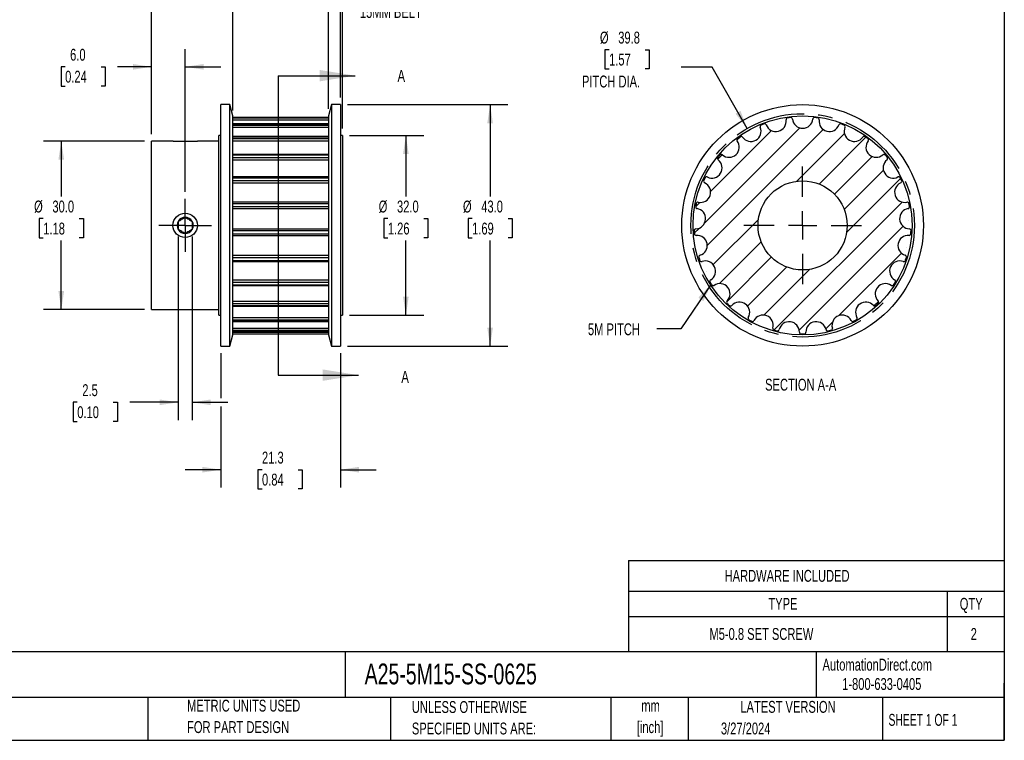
# Model space of a CAD drawing. Header units: millimetres. Extents: x 6 to 273, y 6 to 210.
# Tile 2 of 3: x 98 to 273, y 6 to 135. Entities that reach past the tile are written whole.
import ezdxf

# ---------------------------------------------------------------- set-up
doc = ezdxf.new("R2010")
doc.units = ezdxf.units.MM
doc.linetypes.add('CENTERX2', pattern=[20.32, 12.7, -2.54, 2.54, -2.54])
doc.layers.add('CENTER', color=40, linetype='CENTERX2')
doc.layers.add('HATCH', color=6, linetype='Continuous')
doc.layers.add('DIMENSIONS', color=140, linetype='Continuous', lineweight=25)
doc.layers.add('TEXT', color=140, linetype='Continuous', lineweight=25)
doc.styles.add('SLDTEXTSTYLE0', font='TXT', dxfattribs={"width": 0.7})
doc.styles.add('SLDTEXTSTYLE1', font='TXT', dxfattribs={"width": 0.65})
doc.dimstyles.new('SLDDIMSTYLE0', dxfattribs={"dimtxt": 2.158008, "dimasz": 3.302, "dimexe": 0, "dimexo": 0.0625, "dimgap": 0.539502, "dimtad": 0, "dimtih": 1, "dimtoh": 1, "dimrnd": 1e-09, "dimzin": 12, "dimdsep": 46, "dimtxsty": 'SLDTEXTSTYLE0', "dimsah": 1, "dimcen": 0, "dimadec": 0, "dimazin": 3, "dimtfac": 1, "dimtofl": 0, "dimtmove": 0, "dimatfit": 3, "dimfxl": 0, "dimfrac": 2, "dimtolj": 1, "dimtzin": 12, "dimarcsym": 0})
doc.dimstyles.new('SLDDIMSTYLE1', dxfattribs={"dimtxt": 2.158008, "dimasz": 3.302, "dimexe": 0, "dimexo": 0.0625, "dimgap": 0.539502, "dimtad": 0, "dimtih": 1, "dimtoh": 1, "dimrnd": 1e-09, "dimzin": 4, "dimdsep": 46, "dimtxsty": 'SLDTEXTSTYLE0', "dimsah": 1, "dimcen": 0.09, "dimadec": 0, "dimazin": 1, "dimtfac": 1, "dimtofl": 0, "dimtmove": 0, "dimatfit": 3, "dimfxl": 0, "dimfrac": 2, "dimtolj": 1, "dimtzin": 12, "dimarcsym": 0})
doc.dimstyles.new('SLDDIMSTYLE2', dxfattribs={"dimtxt": 2.158008, "dimasz": 3.302, "dimexe": 0, "dimexo": 0.0625, "dimgap": 0.539502, "dimtad": 0, "dimtih": 1, "dimtoh": 1, "dimrnd": 1e-09, "dimzin": 4, "dimdsep": 46, "dimtxsty": 'SLDTEXTSTYLE0', "dimsah": 1, "dimcen": 0.09, "dimadec": 0, "dimazin": 1, "dimtfac": 1, "dimtmove": 0, "dimatfit": 0, "dimfxl": 0, "dimfrac": 2, "dimtolj": 1, "dimtzin": 12, "dimarcsym": 0})
doc.dimstyles.new('SLDDIMSTYLE3', dxfattribs={"dimtxt": 2.158008, "dimasz": 3.302, "dimexe": 0, "dimexo": 0.0625, "dimgap": 0.539502, "dimtad": 0, "dimtih": 1, "dimtoh": 1, "dimrnd": 1e-09, "dimzin": 12, "dimdsep": 46, "dimtxsty": 'SLDTEXTSTYLE0', "dimsah": 1, "dimcen": 0.09, "dimadec": 0, "dimazin": 3, "dimtfac": 1, "dimtmove": 0, "dimatfit": 0, "dimfxl": 0, "dimfrac": 2, "dimtolj": 1, "dimtzin": 12, "dimarcsym": 0})
doc.dimstyles.new('SLDDIMSTYLE4', dxfattribs={"dimtxt": 2.158008, "dimasz": 3.302, "dimexe": 0, "dimexo": 0.0625, "dimgap": 0.539502, "dimtad": 0, "dimtih": 1, "dimtoh": 1, "dimrnd": 1e-09, "dimzin": 12, "dimdsep": 46, "dimtxsty": 'SLDTEXTSTYLE0', "dimsah": 1, "dimcen": 0.09, "dimadec": 0, "dimazin": 3, "dimtfac": 1, "dimtofl": 0, "dimtmove": 0, "dimatfit": 3, "dimfxl": 0, "dimfrac": 2, "dimtolj": 1, "dimtzin": 12, "dimarcsym": 0})
doc.dimstyles.new('SLDDIMSTYLE5', dxfattribs={"dimtxt": 0.18, "dimasz": 3.302, "dimexe": 0, "dimexo": 0.0625, "dimgap": 0, "dimtad": 0, "dimtih": 1, "dimtoh": 1, "dimdec": 0, "dimrnd": 1e-09, "dimzin": 0, "dimdsep": 46, "dimtxsty": 'Standard', "dimsah": 1, "dimcen": 0.09, "dimadec": 0, "dimazin": 0, "dimtfac": 3.302, "dimtdec": 0, "dimtofl": 0, "dimtmove": 0, "dimatfit": 3, "dimfxl": 0, "dimfrac": 2, "dimtolj": 1, "dimtzin": 0, "dimarcsym": 0})

# ---------------------------------------------------------------- blocks, each defined once
blk = doc.blocks.new('SW_TABLEANNOTATION_0')
at = {"layer": 'TEXT', "color": 0}
for p, q in [((0, 0), (0, -5.5)), ((0, 0), (56.7, 0)), ((56.7, 0), (66.85, 0)), ((66.85, 0), (66.85, -5.5)), ((0, -5.5), (0, -9.98)), ((0, -5.5), (56.7, -5.5)), ((56.7, -5.5), (56.7, -9.98)), ((56.7, -5.5), (66.85, -5.5)), ((66.85, -5.5), (66.85, -9.98)), ((0, -9.98), (0, -16.22)), ((0, -9.98), (56.7, -9.98)), ((56.7, -9.98), (56.7, -16.22)), ((56.7, -9.98), (66.85, -9.98)), ((66.85, -9.98), (66.85, -16.22)), ((0, -16.22), (56.7, -16.22)), ((56.7, -16.22), (66.85, -16.22))]:
    blk.add_line(p, q, dxfattribs=at)
at = {"layer": 'TEXT', "color": 0, "attachment_point": 1, "style": 'SLDTEXTSTYLE0'}
for s, insert, char_height in [('HARDWARE INCLUDED', (17.08, -1.69), 2.1167), ('TYPE', (24.87, -6.68), 2.117), ('QTY', (58.93, -6.68), 2.117), ('M5-0.8 SET SCREW', (14.38, -12.04), 2.1167), ('2', (60.88, -12.04), 2.12)]:
    blk.add_mtext(s, dxfattribs=dict(at, insert=insert, char_height=char_height))
blk = doc.blocks.new('_D_1')
at = {"layer": 'DIMENSIONS'}
for p, q in [((120, 113.03), (102.04, 113.03)), ((105.22, 113.03), (105.22, 103.15)), ((102.01, 99.24), (101.29, 99.24)), ((101.29, 99.24), (101.29, 95.81)), ((108.42, 99.24), (109.15, 99.24)), ((109.15, 99.24), (109.15, 95.81)), ((101.29, 95.81), (102.01, 95.81)), ((105.22, 83.03), (105.22, 95.32)), ((109.15, 95.81), (108.42, 95.81)), ((120, 83.03), (102.04, 83.03))]:
    blk.add_line(p, q, dxfattribs=at)
for points in [[(105.22, 113.03), (104.71, 109.73), (105.72, 109.73)], [(105.22, 83.03), (105.72, 86.34), (104.71, 86.34)]]:
    blk.add_solid(points, dxfattribs=at)
at = {"layer": 'DIMENSIONS', "char_height": 2.117, "attachment_point": 1, "style": 'SLDTEXTSTYLE0'}
for s, insert in [('%%c', (100.38, 102.45)), ('30.0', (103.64, 102.45)), ('1.18', (102.01, 98.53))]:
    blk.add_mtext(s, dxfattribs=dict(at, insert=insert))
blk = doc.blocks.new('_D_2')
at = {"layer": 'DIMENSIONS'}
for p, q in [((121.27, 114.3), (121.27, 129.44)), ((127.27, 104.01), (127.27, 129.44)), ((105.9, 126.27), (105.17, 126.27)), ((105.17, 126.27), (105.17, 122.84)), ((112.31, 126.27), (113.03, 126.27)), ((113.03, 126.27), (113.03, 122.84)), ((121.27, 126.27), (115.23, 126.27)), ((127.27, 126.27), (133.62, 126.27)), ((105.17, 122.84), (105.9, 122.84)), ((113.03, 122.84), (112.31, 122.84))]:
    blk.add_line(p, q, dxfattribs=at)
for points in [[(121.27, 126.27), (117.96, 126.77), (117.96, 125.76)], [(127.27, 126.27), (130.57, 125.76), (130.57, 126.77)]]:
    blk.add_solid(points, dxfattribs=at)
at = {"layer": 'DIMENSIONS', "char_height": 2.117, "attachment_point": 1, "style": 'SLDTEXTSTYLE0'}
for s, insert in [('6.0', (106.79, 129.48)), ('0.24', (105.9, 125.57))]:
    blk.add_mtext(s, dxfattribs=dict(at, insert=insert))
blk = doc.blocks.new('_D_3')
at = {"layer": 'DIMENSIONS'}
for p, q in [((135.77, 118.51), (135.77, 142.86)), ((152.77, 118.8), (152.77, 142.86)), ((163.34, 141.7), (162.61, 141.7)), ((162.61, 141.7), (162.61, 138.27)), ((169.75, 141.7), (170.48, 141.7)), ((170.48, 141.7), (170.48, 138.27)), ((135.77, 139.68), (152.77, 139.68)), ((152.77, 139.68), (157.88, 139.68)), ((162.61, 138.27), (163.34, 138.27)), ((170.48, 138.27), (169.75, 138.27))]:
    blk.add_line(p, q, dxfattribs=at)
for points in [[(135.77, 139.68), (139.07, 139.17), (139.07, 140.19)], [(152.77, 139.68), (149.46, 140.19), (149.46, 139.17)]]:
    blk.add_solid(points, dxfattribs=at)
at = {"layer": 'DIMENSIONS', "char_height": 2.117, "attachment_point": 1, "style": 'SLDTEXTSTYLE0'}
for s, insert in [('17.0', (163.34, 144.91)), ('0.67', (163.34, 141)), ('15MM BELT', (158.36, 137.09))]:
    blk.add_mtext(s, dxfattribs=dict(at, insert=insert))
blk = doc.blocks.new('_D_4')
at = {"layer": 'DIMENSIONS'}
for p, q in [((156.54, 114.03), (169.72, 114.03)), ((166.55, 114.03), (166.55, 103.15)), ((163.34, 99.24), (162.61, 99.24)), ((162.61, 99.24), (162.61, 95.81)), ((169.75, 99.24), (170.48, 99.24)), ((170.48, 99.24), (170.48, 95.81)), ((162.61, 95.81), (163.34, 95.81)), ((166.55, 82.03), (166.55, 95.32)), ((170.48, 95.81), (169.75, 95.81)), ((156.54, 82.03), (169.72, 82.03))]:
    blk.add_line(p, q, dxfattribs=at)
for points in [[(166.55, 114.03), (166.04, 110.73), (167.05, 110.73)], [(166.55, 82.03), (167.05, 85.34), (166.04, 85.34)]]:
    blk.add_solid(points, dxfattribs=at)
at = {"layer": 'DIMENSIONS', "char_height": 2.117, "attachment_point": 1, "style": 'SLDTEXTSTYLE0'}
for s, insert in [('%%c', (161.71, 102.45)), ('32.0', (164.97, 102.45)), ('1.26', (163.34, 98.53))]:
    blk.add_mtext(s, dxfattribs=dict(at, insert=insert))
blk = doc.blocks.new('_D_5')
at = {"layer": 'DIMENSIONS'}
for p, q in [((156.17, 119.53), (184.71, 119.53)), ((181.54, 119.53), (181.54, 103.15)), ((178.33, 99.24), (177.61, 99.24)), ((177.61, 99.24), (177.61, 95.81)), ((184.74, 99.24), (185.47, 99.24)), ((185.47, 99.24), (185.47, 95.81)), ((177.61, 95.81), (178.33, 95.81)), ((181.54, 76.53), (181.54, 95.32)), ((185.47, 95.81), (184.74, 95.81)), ((156.17, 76.53), (184.71, 76.53))]:
    blk.add_line(p, q, dxfattribs=at)
for points in [[(181.54, 119.53), (181.03, 116.23), (182.04, 116.23)], [(181.54, 76.53), (182.04, 79.84), (181.03, 79.84)]]:
    blk.add_solid(points, dxfattribs=at)
at = {"layer": 'DIMENSIONS', "char_height": 2.117, "attachment_point": 1, "style": 'SLDTEXTSTYLE0'}
for s, insert in [('%%c', (176.7, 102.45)), ('43.0', (179.96, 102.45)), ('1.69', (178.33, 98.53))]:
    blk.add_mtext(s, dxfattribs=dict(at, insert=insert))
blk = doc.blocks.new('_D_6')
at = {"layer": 'DIMENSIONS'}
for p, q in [((133.63, 75.26), (133.63, 67.3)), ((154.9, 75.26), (154.9, 51.36)), ((133.63, 65.77), (133.63, 51.36)), ((133.63, 54.53), (127.28, 54.53)), ((140.94, 54.53), (140.21, 54.53)), ((140.21, 54.53), (140.21, 51.1)), ((147.35, 54.53), (148.08, 54.53)), ((148.08, 54.53), (148.08, 51.1)), ((154.9, 54.53), (161.25, 54.53)), ((140.21, 51.1), (140.94, 51.1)), ((148.08, 51.1), (147.35, 51.1))]:
    blk.add_line(p, q, dxfattribs=at)
for points in [[(133.63, 54.53), (130.33, 55.04), (130.33, 54.03)], [(154.9, 54.53), (158.2, 54.03), (158.2, 55.04)]]:
    blk.add_solid(points, dxfattribs=at)
at = {"layer": 'DIMENSIONS', "char_height": 2.117, "attachment_point": 1, "style": 'SLDTEXTSTYLE0'}
for s, insert in [('21.3', (140.94, 57.75)), ('0.84', (140.94, 53.83))]:
    blk.add_mtext(s, dxfattribs=dict(at, insert=insert))
blk = doc.blocks.new('_D_7')
at = {"layer": 'DIMENSIONS'}
for p, q in [((126.02, 96.04), (126.02, 63.36)), ((128.52, 96.04), (128.52, 63.36)), ((108.06, 66.53), (107.34, 66.53)), ((107.34, 66.53), (107.34, 63.1)), ((114.47, 66.53), (115.2, 66.53)), ((115.2, 66.53), (115.2, 63.1)), ((126.02, 66.53), (117.4, 66.53)), ((128.52, 66.53), (134.87, 66.53)), ((107.34, 63.1), (108.06, 63.1)), ((115.2, 63.1), (114.47, 63.1))]:
    blk.add_line(p, q, dxfattribs=at)
for points in [[(126.02, 66.53), (122.71, 67.04), (122.71, 66.03)], [(128.52, 66.53), (131.82, 66.03), (131.82, 67.04)]]:
    blk.add_solid(points, dxfattribs=at)
at = {"layer": 'DIMENSIONS', "char_height": 2.117, "attachment_point": 1, "style": 'SLDTEXTSTYLE0'}
for s, insert in [('2.5', (108.96, 69.75)), ('0.10', (108.06, 65.83))]:
    blk.add_mtext(s, dxfattribs=dict(at, insert=insert))
blk = doc.blocks.new('_D_8')
at = {"layer": 'DIMENSIONS'}
for p, q in [((121.27, 114.3), (121.27, 156.71)), ((154.9, 140.44), (154.9, 156.71)), ((121.27, 153.53), (132.66, 153.53)), ((135.58, 153.53), (134.86, 153.53)), ((134.86, 153.53), (134.86, 150.1)), ((142, 153.53), (142.72, 153.53)), ((142.72, 153.53), (142.72, 150.1)), ((154.9, 153.53), (144.92, 153.53)), ((134.86, 150.1), (135.58, 150.1)), ((142.72, 150.1), (142, 150.1)), ((154.9, 120.8), (154.9, 138.92))]:
    blk.add_line(p, q, dxfattribs=at)
for points in [[(121.27, 153.53), (124.57, 153.03), (124.57, 154.04)], [(154.9, 153.53), (151.6, 154.04), (151.6, 153.03)]]:
    blk.add_solid(points, dxfattribs=at)
at = {"layer": 'DIMENSIONS', "char_height": 2.117, "attachment_point": 1, "style": 'SLDTEXTSTYLE0'}
for s, insert in [('33.6', (135.58, 156.75)), ('1.32', (135.58, 152.83))]:
    blk.add_mtext(s, dxfattribs=dict(at, insert=insert))
blk = doc.blocks.new('_D_9')
at = {"layer": 'DIMENSIONS'}
for p, q in [((121.27, 114.3), (121.27, 168.71)), ((155.27, 140.44), (155.27, 168.71)), ((121.27, 165.53), (132.66, 165.53)), ((135.58, 165.53), (134.86, 165.53)), ((134.86, 165.53), (134.86, 162.1)), ((142, 165.53), (142.72, 165.53)), ((142.72, 165.53), (142.72, 162.1)), ((155.27, 165.53), (144.92, 165.53)), ((134.86, 162.1), (135.58, 162.1)), ((142.72, 162.1), (142, 162.1)), ((155.27, 115.3), (155.27, 138.92))]:
    blk.add_line(p, q, dxfattribs=at)
for points in [[(121.27, 165.53), (124.57, 165.03), (124.57, 166.04)], [(155.27, 165.53), (151.96, 166.04), (151.96, 165.03)]]:
    blk.add_solid(points, dxfattribs=at)
at = {"layer": 'DIMENSIONS', "char_height": 2.117, "attachment_point": 1, "style": 'SLDTEXTSTYLE0'}
for s, insert in [('34.0', (135.58, 168.75)), ('1.34', (135.58, 164.83))]:
    blk.add_mtext(s, dxfattribs=dict(at, insert=insert))
blk = doc.blocks.new('SW_CENTERMARKSYMBOL_1')
at = {"layer": 'CENTER', "color": 0}
for p, q in [((0, 2.54), (0, 4.71)), ((0, 0), (0, 2.54)), ((-2.54, 0), (-4.71, 0)), ((0, 0), (-2.54, 0)), ((0, 0), (0, -2.54)), ((0, 0), (2.54, 0)), ((2.54, 0), (4.71, 0)), ((0, -2.54), (0, -4.71))]:
    blk.add_line(p, q, dxfattribs=at)
blk = doc.blocks.new('_D_10')
at = {"layer": 'DIMENSIONS'}
for p, q in [((202.71, 129.32), (201.98, 129.32)), ((201.98, 129.32), (201.98, 125.89)), ((209.12, 129.32), (209.84, 129.32)), ((209.84, 129.32), (209.84, 125.89)), ((221.08, 126.19), (215.52, 126.19)), ((227.29, 115.3), (221.08, 126.19)), ((201.98, 125.89), (202.71, 125.89)), ((209.84, 125.89), (209.12, 125.89))]:
    blk.add_line(p, q, dxfattribs=at)
blk.add_solid([(227.29, 115.3), (226.1, 118.42), (225.21, 117.92)], dxfattribs=at)
at = {"layer": 'DIMENSIONS', "char_height": 2.117, "attachment_point": 1, "style": 'SLDTEXTSTYLE0'}
for s, insert in [('%%c', (201.08, 132.53)), ('39.8', (204.34, 132.53)), ('1.57', (202.71, 128.62)), ('PITCH DIA.', (197.89, 124.71))]:
    blk.add_mtext(s, dxfattribs=dict(at, insert=insert))
blk = doc.blocks.new('SW_CENTERMARKSYMBOL_2')
at = {"layer": 'CENTER', "color": 0}
for p, q in [((0, 5.08), (0, 10.4775)), ((0, 0), (0, 2.54)), ((-5.08, 0), (-10.4775, 0)), ((0, 0), (-2.54, 0)), ((0, 0), (0, -2.54)), ((0, 0), (2.54, 0)), ((5.08, 0), (10.4775, 0)), ((0, -5.08), (0, -10.4775))]:
    blk.add_line(p, q, dxfattribs=at)

msp = doc.modelspace()

# ---------------------------------------------------------------- hatches: boundary and pattern name
at = {"layer": 'HATCH'}
h = msp.add_hatch(dxfattribs=at)
h.set_pattern_fill('ANSI31', color=256, style=0)
edge = h.paths.add_edge_path(flags=0)
edge.add_arc((237.155, 98.033), 19.325, 81.96407, 83.63593)
edge.add_arc((239.264, 116.941), 0.3, 83.63593, 174.1185)
edge.add_arc((237.155, 117.158), 1.82, 185.8815, 354.1185, ccw=False)
edge.add_arc((235.047, 116.941), 0.3, 5.8815, 96.36407)
edge.add_arc((237.155, 98.033), 19.325, 96.36407, 98.03593)
edge.add_arc((234.496, 116.872), 0.3, 98.03593, 188.5185)
edge.add_arc((232.399, 116.558), 1.82, -159.7185, 8.5185, ccw=False)
edge.add_arc((230.411, 115.823), 0.3, 20.2815, 110.76407)
edge.add_arc((237.155, 98.033), 19.325, 110.76407, 112.43593)
edge.add_arc((229.894, 115.618), 0.3, 112.43593, 202.9185)
edge.add_arc((227.942, 114.793), 1.82, -145.3185, 22.9185, ccw=False)
edge.add_arc((226.198, 113.586), 0.3, 34.6815, 125.16407)
edge.add_arc((237.155, 98.033), 19.325, 125.16407, 126.83593)
edge.add_arc((225.749, 113.26), 0.3, 126.83593, 217.3185)
edge.add_arc((224.063, 111.975), 1.82, -130.9185, 37.3185, ccw=False)
edge.add_arc((222.675, 110.373), 0.3, 49.0815, 139.56407)
edge.add_arc((237.155, 98.033), 19.325, 139.56407, 141.23593)
edge.add_arc((222.321, 109.945), 0.3, 141.23593, 231.7185)
edge.add_arc((221.008, 108.281), 1.82, -116.5185, 51.7185, ccw=False)
edge.add_arc((220.061, 106.384), 0.3, 63.4815, 153.96407)
edge.add_arc((237.155, 98.033), 19.325, 153.96407, 155.63593)
edge.add_arc((219.825, 105.882), 0.3, 155.63593, 246.1185)
edge.add_arc((218.966, 103.943), 1.82, -102.1185, 66.1185, ccw=False)
edge.add_arc((218.521, 101.871), 0.3, 77.8815, 168.36407)
edge.add_arc((237.155, 98.033), 19.325, 168.36407, 170.03593)
edge.add_arc((218.417, 101.325), 0.3, 170.03593, 260.5185)
edge.add_arc((218.068, 99.234), 1.82, -87.7185, 80.5185, ccw=False)
edge.add_arc((218.152, 97.116), 0.3, 92.2815, 182.76407)
edge.add_arc((237.155, 98.033), 19.325, 182.76407, 184.43593)
edge.add_arc((218.187, 96.562), 0.3, 184.43593, 274.9185)
edge.add_arc((218.369, 94.45), 1.82, -73.3185, 94.9185, ccw=False)
edge.add_arc((218.978, 92.419), 0.3, 106.6815, 197.16407)
edge.add_arc((237.155, 98.033), 19.325, 197.16407, 198.83593)
edge.add_arc((219.149, 91.891), 0.3, 198.83593, 289.3185)
edge.add_arc((219.851, 89.89), 1.82, -58.9185, 109.3185, ccw=False)
edge.add_arc((220.945, 88.075), 0.3, 121.0815, 211.56407)
edge.add_arc((237.155, 98.033), 19.325, 211.56407, 213.23593)
edge.add_arc((221.242, 87.606), 0.3, 213.23593, 303.7185)
edge.add_arc((222.419, 85.843), 1.82, -44.5185, 123.7185, ccw=False)
edge.add_arc((223.931, 84.356), 0.3, 135.4815, 225.96407)
edge.add_arc((237.155, 98.033), 19.325, 225.96407, 227.63593)
edge.add_arc((224.336, 83.976), 0.3, 227.63593, 318.1185)
edge.add_arc((225.914, 82.561), 1.82, -30.1185, 138.1185, ccw=False)
edge.add_arc((227.748, 81.497), 0.3, 149.8815, 240.36407)
edge.add_arc((237.155, 98.033), 19.325, 240.36407, 242.03593)
edge.add_arc((228.234, 81.23), 0.3, 242.03593, 332.5185)
edge.add_arc((230.115, 80.251), 1.82, -15.7185, 152.5185, ccw=False)
edge.add_arc((232.156, 79.677), 0.3, 164.2815, 254.76407)
edge.add_arc((237.155, 98.033), 19.325, 254.76407, 256.43593)
edge.add_arc((232.693, 79.539), 0.3, 256.43593, 346.9185)
edge.add_arc((234.758, 79.059), 1.82, -1.3185, 166.9185, ccw=False)
edge.add_arc((236.878, 79.01), 0.3, 178.6815, 269.16407)
edge.add_arc((237.155, 98.033), 19.325, 269.16407, 270.83593)
edge.add_arc((237.433, 79.01), 0.3, 270.83593, 361.3185)
edge.add_arc((239.552, 79.059), 1.82, 13.0815, 181.3185, ccw=False)
edge.add_arc((241.617, 79.539), 0.3, 193.0815, 283.56407)
edge.add_arc((237.155, 98.033), 19.325, 283.56407, 285.23593)
edge.add_arc((242.155, 79.677), 0.3, 285.23593, 375.7185)
edge.add_arc((244.196, 80.251), 1.82, 27.4815, 195.7185, ccw=False)
edge.add_arc((246.077, 81.23), 0.3, 207.4815, 297.96407)
edge.add_arc((237.155, 98.033), 19.325, 297.96407, 299.63593)
edge.add_arc((246.563, 81.497), 0.3, 299.63593, 390.1185)
edge.add_arc((248.397, 82.561), 1.82, 41.8815, 210.1185, ccw=False)
edge.add_arc((249.975, 83.976), 0.3, 221.8815, 312.36407)
edge.add_arc((237.155, 98.033), 19.325, 312.36407, 314.03593)
edge.add_arc((250.38, 84.356), 0.3, 314.03593, 404.5185)
edge.add_arc((251.891, 85.843), 1.82, 56.2815, 224.5185, ccw=False)
edge.add_arc((253.068, 87.606), 0.3, 236.2815, 326.76407)
edge.add_arc((237.155, 98.033), 19.325, 326.76407, 328.43593)
edge.add_arc((253.366, 88.075), 0.3, 328.43593, 418.9185)
edge.add_arc((254.46, 89.89), 1.82, 70.6815, 238.9185, ccw=False)
edge.add_arc((255.162, 91.891), 0.3, 250.6815, 341.16407)
edge.add_arc((237.155, 98.033), 19.325, 341.16407, 342.83593)
edge.add_arc((255.333, 92.419), 0.3, 342.83593, 433.3185)
edge.add_arc((255.942, 94.45), 1.82, 85.0815, 253.3185, ccw=False)
edge.add_arc((256.123, 96.562), 0.3, 265.0815, 355.56407)
edge.add_arc((237.155, 98.033), 19.325, 355.56407, 357.23593)
edge.add_arc((256.158, 97.116), 0.3, 357.23593, 447.7185)
edge.add_arc((256.243, 99.234), 1.82, 99.4815, 267.7185, ccw=False)
edge.add_arc((255.893, 101.325), 0.3, 279.4815, 369.96407)
edge.add_arc((237.155, 98.033), 19.325, 9.96407, 11.63593)
edge.add_arc((255.789, 101.871), 0.3, 11.63593, 102.1185)
edge.add_arc((255.344, 103.943), 1.82, 113.8815, 282.1185, ccw=False)
edge.add_arc((254.486, 105.882), 0.3, 293.8815, 384.36407)
edge.add_arc((237.155, 98.033), 19.325, 24.36407, 26.03593)
edge.add_arc((254.25, 106.384), 0.3, 26.03593, 116.5185)
edge.add_arc((253.303, 108.281), 1.82, 128.2815, 296.5185, ccw=False)
edge.add_arc((251.99, 109.945), 0.3, 308.2815, 398.76407)
edge.add_arc((237.155, 98.033), 19.325, 38.76407, 40.43593)
edge.add_arc((251.636, 110.373), 0.3, 40.43593, 130.9185)
edge.add_arc((250.247, 111.975), 1.82, 142.6815, 310.9185, ccw=False)
edge.add_arc((248.561, 113.26), 0.3, 322.6815, 413.16407)
edge.add_arc((237.155, 98.033), 19.325, 53.16407, 54.83593)
edge.add_arc((248.112, 113.586), 0.3, 54.83593, 145.3185)
edge.add_arc((246.369, 114.793), 1.82, 157.0815, 325.3185, ccw=False)
edge.add_arc((244.416, 115.618), 0.3, 337.0815, 427.56407)
edge.add_arc((237.155, 98.033), 19.325, 67.56407, 69.23593)
edge.add_arc((243.9, 115.823), 0.3, 69.23593, 159.7185)
edge.add_arc((241.912, 116.558), 1.82, 171.4815, 339.7185, ccw=False)
edge.add_arc((239.815, 116.872), 0.3, 351.4815, 441.96407)
edge = h.paths.add_edge_path(flags=0)
edge.add_arc((237.155, 98.033), 7.938, 0, 360)

# ---------------------------------------------------------------- linework, layer by layer
for p, q in [((135.23, 119.533), (133.63, 119.533)), ((133.63, 98.033), (133.63, 119.533)), ((135.766, 117.533), (135.23, 119.533)), ((135.23, 98.033), (135.23, 119.533)), ((153.302, 119.533), (152.766, 117.533)), ((154.902, 119.533), (153.302, 119.533)), ((153.302, 119.533), (153.302, 76.533)), ((154.902, 119.533), (154.902, 76.533)), ((135.766, 98.033), (135.766, 117.533)), ((152.766, 117.533), (152.766, 78.533)), ((152.766, 117.241), (135.766, 117.241)), ((135.766, 117.239), (152.766, 117.239)), ((135.766, 117.169), (152.766, 117.169)), ((135.766, 116.827), (152.766, 116.827)), ((152.766, 116.123), (135.766, 116.123)), ((135.766, 116.103), (152.766, 116.103)), ((135.766, 115.896), (152.766, 115.896)), ((133.63, 114.033), (133.266, 114.033)), ((133.266, 98.033), (133.266, 114.033)), ((135.766, 115.502), (152.766, 115.502)), ((155.266, 114.033), (154.902, 114.033)), ((155.266, 114.033), (155.266, 82.033)), ((125.1, 113.033), (121.266, 113.033)), ((121.266, 98.033), (121.266, 113.033)), ((125.1, 113.033), (129.433, 113.033)), ((133.266, 113.033), (129.433, 113.033)), ((152.766, 113.886), (135.766, 113.886)), ((135.766, 113.832), (152.766, 113.832)), ((135.766, 113.5), (152.766, 113.5)), ((135.766, 113.078), (152.766, 113.078)), ((152.766, 110.673), (135.766, 110.673)), ((135.766, 110.568), (152.766, 110.568)), ((135.766, 110.133), (152.766, 110.133)), ((135.766, 109.71), (152.766, 109.71)), ((152.766, 106.684), (135.766, 106.684)), ((135.766, 106.516), (152.766, 106.516)), ((135.766, 106.006), (152.766, 106.006)), ((135.766, 105.608), (152.766, 105.608)), ((152.766, 102.171), (135.766, 102.171)), ((135.766, 101.931), (152.766, 101.931)), ((135.766, 101.377), (152.766, 101.377)), ((135.766, 101.029), (152.766, 101.029)), ((121.266, 83.033), (121.266, 98.033)), ((133.266, 82.033), (133.266, 98.033)), ((133.63, 76.533), (133.63, 98.033)), ((135.23, 76.533), (135.23, 98.033)), ((135.766, 78.533), (135.766, 98.033)), ((135.766, 97.416), (152.766, 97.416)), ((135.766, 97.101), (152.766, 97.101)), ((135.766, 96.539), (152.766, 96.539)), ((135.766, 96.262), (152.766, 96.262)), ((135.766, 92.706), (152.766, 92.706)), ((135.766, 92.33), (152.766, 92.33)), ((135.766, 91.794), (152.766, 91.794)), ((135.766, 91.591), (152.766, 91.591)), ((135.766, 88.332), (152.766, 88.332)), ((135.766, 87.918), (152.766, 87.918)), ((135.766, 87.442), (152.766, 87.442)), ((135.766, 87.306), (152.766, 87.306)), ((135.766, 84.567), (152.766, 84.567)), ((135.766, 84.141), (152.766, 84.141)), ((121.266, 83.033), (133.266, 83.033)), ((135.766, 83.755), (152.766, 83.755)), ((135.766, 83.676), (152.766, 83.676)), ((133.266, 82.033), (133.63, 82.033)), ((135.766, 81.648), (152.766, 81.648)), ((135.766, 81.236), (152.766, 81.236)), ((135.766, 80.965), (152.766, 80.965)), ((135.766, 80.93), (152.766, 80.93)), ((154.902, 82.033), (155.266, 82.033)), ((135.766, 79.758), (152.766, 79.758)), ((135.766, 79.388), (152.766, 79.388)), ((135.766, 79.247), (152.766, 79.247)), ((135.766, 79.239), (152.766, 79.239)), ((135.766, 79.017), (152.766, 79.017)), ((135.23, 76.533), (135.766, 78.533)), ((135.766, 78.71), (152.766, 78.71)), ((135.766, 78.708), (152.766, 78.708)), ((152.766, 78.533), (153.302, 76.533)), ((133.63, 76.533), (135.23, 76.533)), ((153.302, 76.533), (154.902, 76.533))]:
    msp.add_line(p, q)
for centre, radius in [((237.155, 98.033), 21.5), ((237.155, 98.033), 19.5), ((237.155, 98.033), 7.938), ((127.266, 98.033), 2.167)]:
    msp.add_circle(centre, radius)
for centre, radius, start, end in [((229.894, 115.618), 0.3, 112.43593, 202.9185), ((237.155, 98.033), 19.325, 110.76407, 112.43593), ((230.411, 115.823), 0.3, 20.2815, 110.76407), ((232.399, 116.558), 1.82, 200.2815, 8.5185), ((234.496, 116.872), 0.3, 98.03593, 188.5185), ((237.155, 98.033), 19.325, 96.36407, 98.03593), ((235.047, 116.941), 0.3, 5.8815, 96.36407), ((237.155, 117.158), 1.82, 185.8815, 354.1185), ((239.264, 116.941), 0.3, 83.63593, 174.1185), ((237.155, 98.033), 19.325, 81.96407, 83.63593), ((239.815, 116.872), 0.3, 351.4815, 81.96407), ((241.912, 116.558), 1.82, 171.4815, 339.7185), ((243.9, 115.823), 0.3, 69.23593, 159.7185), ((237.155, 98.033), 19.325, 67.56407, 69.23593), ((244.416, 115.618), 0.3, 337.0815, 67.56407), ((227.942, 114.793), 1.82, 214.6815, 22.9185), ((246.369, 114.793), 1.82, 157.0815, 325.3185), ((224.063, 111.975), 1.82, 229.0815, 37.3185), ((225.749, 113.26), 0.3, 126.83593, 217.3185), ((237.155, 98.033), 19.325, 125.16407, 126.83593), ((226.198, 113.586), 0.3, 34.6815, 125.16407), ((248.112, 113.586), 0.3, 54.83593, 145.3185), ((237.155, 98.033), 19.325, 53.16407, 54.83593), ((250.247, 111.975), 1.82, 142.6815, 310.9185), ((248.561, 113.26), 0.3, 322.6815, 53.16407), ((237.155, 98.033), 19.325, 139.56407, 141.23593), ((222.675, 110.373), 0.3, 49.0815, 139.56407), ((251.636, 110.373), 0.3, 40.43593, 130.9185), ((237.155, 98.033), 19.325, 38.76407, 40.43593), ((221.008, 108.281), 1.82, 243.4815, 51.7185), ((222.321, 109.945), 0.3, 141.23593, 231.7185), ((253.303, 108.281), 1.82, 128.2815, 296.5185), ((251.99, 109.945), 0.3, 308.2815, 38.76407), ((218.966, 103.943), 1.82, 257.8815, 66.1185), ((219.825, 105.882), 0.3, 155.63593, 246.1185), ((237.155, 98.033), 19.325, 153.96407, 155.63593), ((220.061, 106.384), 0.3, 63.4815, 153.96407), ((255.344, 103.943), 1.82, 113.8815, 282.1185), ((254.25, 106.384), 0.3, 26.03593, 116.5185), ((237.155, 98.033), 19.325, 24.36407, 26.03593), ((254.486, 105.882), 0.3, 293.8815, 24.36407), ((237.155, 98.033), 19.325, 168.36407, 170.03593), ((218.521, 101.871), 0.3, 77.8815, 168.36407), ((255.789, 101.871), 0.3, 11.63593, 102.1185), ((237.155, 98.033), 19.325, 9.96407, 11.63593), ((218.417, 101.325), 0.3, 170.03593, 260.5185), ((218.068, 99.234), 1.82, 272.2815, 80.5185), ((256.243, 99.234), 1.82, 99.4815, 267.7185), ((255.893, 101.325), 0.3, 279.4815, 9.96407), ((127.266, 98.033), 1.443, 150, 210), ((127.266, 98.033), 1.443, 90, 150), ((127.266, 98.033), 1.443, 30, 90), ((127.266, 98.033), 1.443, 330, 30), ((127.266, 98.033), 1.443, 210, 270), ((127.266, 98.033), 1.443, 270, 330), ((218.152, 97.116), 0.3, 92.2815, 182.76407), ((237.155, 98.033), 19.325, 182.76407, 184.43593), ((218.187, 96.562), 0.3, 184.43593, 274.9185), ((256.123, 96.562), 0.3, 265.0815, 355.56407), ((256.158, 97.116), 0.3, 357.23593, 87.7185), ((237.155, 98.033), 19.325, 355.56407, 357.23593), ((218.369, 94.45), 1.82, 286.6815, 94.9185), ((255.942, 94.45), 1.82, 85.0815, 253.3185), ((218.978, 92.419), 0.3, 106.6815, 197.16407), ((237.155, 98.033), 19.325, 197.16407, 198.83593), ((219.149, 91.891), 0.3, 198.83593, 289.3185), ((219.851, 89.89), 1.82, 301.0815, 109.3185), ((254.46, 89.89), 1.82, 70.6815, 238.9185), ((255.162, 91.891), 0.3, 250.6815, 341.16407), ((255.333, 92.419), 0.3, 342.83593, 73.3185), ((237.155, 98.033), 19.325, 341.16407, 342.83593), ((220.945, 88.075), 0.3, 121.0815, 211.56407), ((237.155, 98.033), 19.325, 211.56407, 213.23593), ((222.419, 85.843), 1.82, 315.4815, 123.7185), ((251.891, 85.843), 1.82, 56.2815, 224.5185), ((237.155, 98.033), 19.325, 326.76407, 328.43593), ((253.366, 88.075), 0.3, 328.43593, 58.9185), ((221.242, 87.606), 0.3, 213.23593, 303.7185), ((253.068, 87.606), 0.3, 236.2815, 326.76407), ((223.931, 84.356), 0.3, 135.4815, 225.96407), ((237.155, 98.033), 19.325, 225.96407, 227.63593), ((225.914, 82.561), 1.82, 329.8815, 138.1185), ((248.397, 82.561), 1.82, 41.8815, 210.1185), ((237.155, 98.033), 19.325, 312.36407, 314.03593), ((250.38, 84.356), 0.3, 314.03593, 44.5185), ((224.336, 83.976), 0.3, 227.63593, 318.1185), ((249.975, 83.976), 0.3, 221.8815, 312.36407), ((227.748, 81.497), 0.3, 149.8815, 240.36407), ((237.155, 98.033), 19.325, 240.36407, 242.03593), ((228.234, 81.23), 0.3, 242.03593, 332.5185), ((230.115, 80.251), 1.82, 344.2815, 152.5185), ((234.758, 79.059), 1.82, 358.6815, 166.9185), ((239.552, 79.059), 1.82, 13.0815, 181.3185), ((244.196, 80.251), 1.82, 27.4815, 195.7185), ((246.077, 81.23), 0.3, 207.4815, 297.96407), ((237.155, 98.033), 19.325, 297.96407, 299.63593), ((246.563, 81.497), 0.3, 299.63593, 30.1185), ((232.156, 79.677), 0.3, 164.2815, 254.76407), ((237.155, 98.033), 19.325, 254.76407, 256.43593), ((232.693, 79.539), 0.3, 256.43593, 346.9185), ((236.878, 79.01), 0.3, 178.6815, 269.16407), ((237.433, 79.01), 0.3, 270.83593, 1.3185), ((241.617, 79.539), 0.3, 193.0815, 283.56407), ((237.155, 98.033), 19.325, 283.56407, 285.23593), ((242.155, 79.677), 0.3, 285.23593, 15.7185), ((237.155, 98.033), 19.325, 269.16407, 270.83593)]:
    msp.add_arc(centre, radius, start, end)
for points, knots in [([(126.016, 98.755), (126.114, 98.811), (126.214, 98.869), (126.421, 98.989), (126.53, 99.052), (126.857, 99.241), (127.07, 99.363), (127.266, 99.477)], [0, 0, 0, 0, 0.25, 0.25, 0.5, 0.5, 1, 1, 1, 1]), ([(126.016, 98.755), (126.016, 98.531), (126.016, 98.287), (126.016, 97.906), (126.016, 97.783), (126.016, 97.541), (126.016, 97.423), (126.016, 97.312)], [0, 0, 0, 0, 0.5, 0.5, 0.75, 0.75, 1, 1, 1, 1]), ([(127.266, 99.477), (127.364, 99.42), (127.464, 99.363), (127.671, 99.243), (127.78, 99.18), (128.107, 98.991), (128.32, 98.869), (128.516, 98.755)], [0, 0, 0, 0, 0.25, 0.25, 0.5, 0.5, 1, 1, 1, 1]), ([(128.516, 98.755), (128.516, 98.531), (128.516, 98.287), (128.516, 97.906), (128.516, 97.783), (128.516, 97.541), (128.516, 97.423), (128.516, 97.312)], [0, 0, 0, 0, 0.5, 0.5, 0.75, 0.75, 1, 1, 1, 1]), ([(127.266, 96.59), (127.169, 96.646), (127.069, 96.704), (126.862, 96.824), (126.753, 96.887), (126.425, 97.076), (126.213, 97.198), (126.016, 97.312)], [0, 0, 0, 0, 0.25, 0.25, 0.5, 0.5, 1, 1, 1, 1]), ([(128.516, 97.312), (128.419, 97.255), (128.319, 97.198), (128.112, 97.078), (128.003, 97.015), (127.675, 96.826), (127.463, 96.703), (127.266, 96.59)], [0, 0, 0, 0, 0.25, 0.25, 0.5, 0.5, 1, 1, 1, 1])]:
    msp.add_open_spline(points, degree=3, knots=knots)
at = {"layer": 'CENTER', "linetype": 'CENTERX2'}
msp.add_circle((237.155, 98.033), 19.888, dxfattribs=at)
at = {"layer": 'TEXT'}
for p, q in [((273.05, 209.55), (273.05, 6.35)), ((143.811, 124.693), (143.811, 71.373)), ((273.05, 22.126), (6.35, 22.126)), ((155.759, 22.126), (155.759, 13.97)), ((239.575, 22.126), (239.575, 13.97)), ((273.05, 6.35), (273.05, 16.51)), ((273.05, 13.97), (6.35, 13.97)), ((120.646, 13.97), (120.646, 6.35)), ((163.78, 13.97), (163.78, 6.35)), ((203.024, 13.97), (203.024, 6.35)), ((216.812, 13.97), (216.812, 6.35)), ((251.349, 13.97), (251.349, 6.35)), ((6.35, 6.35), (273.05, 6.35))]:
    msp.add_line(p, q, dxfattribs=at)
at = {"layer": 'TEXT', "linetype": 'Continuous'}
for p, q in [((143.811, 124.693), (157.542, 124.693)), ((143.811, 71.373), (158.085, 71.373))]:
    msp.add_line(p, q, dxfattribs=at)
at = {"layer": 'TEXT'}
for points in [[(157.542, 124.693), (151.192, 125.709), (151.192, 123.677)], [(158.085, 71.373), (151.735, 72.389), (151.735, 70.357)]]:
    msp.add_solid(points, dxfattribs=at)

# ---------------------------------------------------------------- block references
at = {"layer": 'CENTER'}
for name, p in [('SW_CENTERMARKSYMBOL_2', (237.155, 98.033)), ('SW_CENTERMARKSYMBOL_1', (127.266, 98.033))]:
    msp.add_blockref(name, p, dxfattribs=at)
at = {"layer": 'TEXT'}
msp.add_blockref('SW_TABLEANNOTATION_0', (206.189, 38.386), dxfattribs=at)

# ---------------------------------------------------------------- texts
for s, insert, char_height, attachment_point, style in [('A', (165.055, 125.728), 2.158, 1, 'SLDTEXTSTYLE0'), ('5M PITCH', (203.572, 80.596), 2.1167, 2, 'SLDTEXTSTYLE0'), ('A', (165.735, 72.136), 2.158, 1, 'SLDTEXTSTYLE0'), ('SECTION A-A', (236.809, 70.729), 2.11667, 2, 'SLDTEXTSTYLE0'), ('A25-5M15-SS-0625', (159.208, 20.019), 3.70417, 1, 'SLDTEXTSTYLE0'), ('AutomationDirect.com', (240.695, 20.877), 2.11667, 1, 'SLDTEXTSTYLE0'), ('1-800-633-0405', (244.192, 17.437), 2.11667, 1, 'SLDTEXTSTYLE0'), ('PART DIMENSIONS MAY DIFFER SLIGHTLY', (55.119, 13.367), 2.11667, 1, 'SLDTEXTSTYLE0'), ('METRIC UNITS USED', (127.604, 13.583), 2.11667, 1, 'SLDTEXTSTYLE0'), ('UNLESS OTHERWISE', (167.608, 13.334), 2.11667, 1, 'SLDTEXTSTYLE0'), ('mm', (210.099, 13.574), 2.1167, 2, 'SLDTEXTSTYLE0'), ('LATEST VERSION', (234.552, 13.364), 2.11667, 2, 'SLDTEXTSTYLE0'), ('SHEET 1 OF 1', (252.441, 11.051), 2.11667, 1, 'SLDTEXTSTYLE1'), ("DUE TO MANUFACTURER'S VARIANCES", (55.119, 9.545), 2.11667, 1, 'SLDTEXTSTYLE0'), ('FOR PART DESIGN', (127.604, 9.76), 2.11667, 1, 'SLDTEXTSTYLE0'), ('SPECIFIED UNITS ARE:', (167.608, 9.512), 2.11667, 1, 'SLDTEXTSTYLE0'), ('[inch]', (210.015, 9.752), 2.1167, 2, 'SLDTEXTSTYLE0'), ('3/27/2024', (222.613, 9.513), 2.1167, 1, 'SLDTEXTSTYLE0')]:
    msp.add_mtext(s, dxfattribs=dict(at, insert=insert, char_height=char_height, attachment_point=attachment_point, style=style))

# ---------------------------------------------------------------- dimensions: what is measured, and where the dimension line sits
at = {"layer": 'DIMENSIONS'}
for base, p1, p2, dimstyle, picture, middle in [((121.266, 165.533), (155.266, 114.033), (121.266, 113.033), 'SLDDIMSTYLE1', '_D_9', (138.79, 165.533)), ((121.266, 153.533), (154.902, 119.533), (121.266, 113.033), 'SLDDIMSTYLE4', '_D_8', (138.79, 153.533)), ((127.266, 126.266), (121.266, 113.033), (127.266, 102.74), 'SLDDIMSTYLE2', '_D_2', (109.102, 126.266)), ((126.016, 66.533), (128.516, 97.312), (126.016, 97.312), 'SLDDIMSTYLE3', '_D_7', (111.266, 66.533)), ((133.63, 54.533), (154.902, 76.533), (133.63, 76.533), 'SLDDIMSTYLE3', '_D_6', (144.146, 54.533))]:
    dim = msp.add_linear_dim(base=base, p1=p1, p2=p2, dimstyle=dimstyle, dxfattribs=at)
    dim.commit()
    dim.dimension.update_dxf_attribs({"geometry": picture, "text_midpoint": middle, "dimtype": 160})
dim = msp.add_linear_dim(base=(152.766, 139.681), p1=(135.766, 117.241), p2=(152.766, 117.533), text='<>\\P15MM BELT', dimstyle='SLDDIMSTYLE1', dxfattribs=at)
dim.commit()
dim.dimension.update_dxf_attribs({"geometry": '_D_3', "text_midpoint": (166.545, 139.681), "dimtype": 160})
dim = msp.add_diameter_dim_2p(p1=(247.019, 80.763), p2=(227.292, 115.303), text='<>\\PPITCH DIA.', dimstyle='SLDDIMSTYLE0', dxfattribs=at)
dim.commit()
dim.dimension.update_dxf_attribs({"geometry": '_D_10', "text_midpoint": (205.913, 127.301), "dimtype": 163})
for base, p1, p2, picture, middle in [((181.536, 76.533), (154.902, 119.533), (154.902, 76.533), '_D_5', (181.536, 99.236)), ((166.545, 82.033), (155.266, 114.033), (155.266, 82.033), '_D_4', (166.545, 99.236)), ((105.216, 83.033), (121.266, 113.033), (121.266, 83.033), '_D_1', (105.216, 99.236))]:
    dim = msp.add_linear_dim(base=base, p1=p1, p2=p2, angle=90, text='%%c<>', dimstyle='SLDDIMSTYLE1', dxfattribs=at)
    dim.commit()
    dim.dimension.update_dxf_attribs({"geometry": picture, "text_midpoint": middle, "dimtype": 160})

# ---------------------------------------------------------------- leaders
at = {"layer": 'TEXT'}
msp.add_leader([(220.899, 87.584), (215.499, 79.637), (211.207, 79.637)], dimstyle='SLDDIMSTYLE5', dxfattribs=at)

doc.saveas('drawing.dxf')
